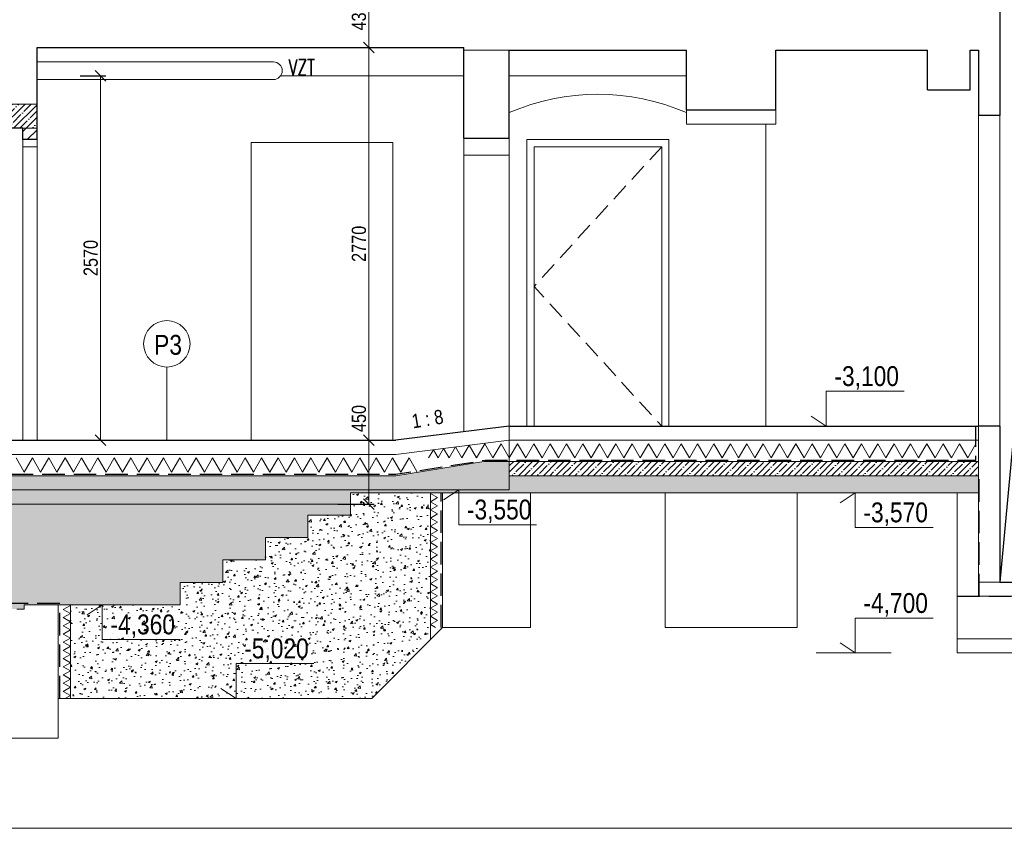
# Model space of a CAD drawing. Header units: millimetres. Extents: x -300958 to -108039, y 30118 to 292543.
# Tile 10 of 256: x -225995 to -219051, y 38432 to 44134. Entities that reach past the tile are written whole.
import ezdxf
from ezdxf.enums import TextEntityAlignment as Align

# ---------------------------------------------------------------- set-up
doc = ezdxf.new("R2010")
doc.units = ezdxf.units.MM
doc.header["$MEASUREMENT"] = 0
for name, pattern in [('DGN Style 2', [879.857395, 527.914437, -351.942958]), ('DGN Style 3', [888.558256, 634.684469, -253.873788]), ('HIDDEN', [0.375, 0.25, -0.125])]:
    doc.linetypes.add(name, pattern=pattern)
doc.layers.get('0').update_dxf_attribs({"lineweight": 13})
doc.layers.get('Defpoints').update_dxf_attribs({"color": 3, "lineweight": 13})
for name, color, linetype, lineweight in [('dims', 7, 'Continuous', 9), ('ETAPY', 7, 'Continuous', 0), ('legenda', 7, 'Continuous', 13), ('Materiály', 1, 'Continuous', 13), ('navrh', 1, 'Continuous', 9), ('RAMECEK', 7, 'Continuous', 0), ('schody', 7, 'Continuous', 13), ('tenka', 7, 'Continuous', 13), ('výškové kóty', 7, 'Continuous', 13), ('walls', 7, 'Continuous', 13)]:
    doc.layers.add(name, color=color, linetype=linetype, lineweight=lineweight)
doc.styles.add('STYLE-0', font='ARIALN.TTF')
doc.styles.add('Style-Arial', font='arial.ttf')
doc.dimstyles.new('arch', dxfattribs={"dimscale": 50, "dimtxt": 2.5, "dimasz": 2.5, "dimexe": 1.25, "dimexo": 0.9, "dimtad": 1, "dimdec": 0, "dimtxsty": 'STYLE-0', "dimblk": 'ARCHTICK', "dimcen": 2.5, "dimadec": 0, "dimazin": 0, "dimtfac": 1, "dimtdec": 0, "dimtmove": 2, "dimatfit": 3, "dimldrblk": 'ARCHTICK', "dimfxl": 0, "dimarcsym": 0})
pattern_1 = [(50, (0, 0), (143.452037, -12.550427), [15, -165]), (355, (0, 0), (-27.75027, 150.43843), [12, -132]), (100.4514, (11.95, -1.05), (115.70188, 137.88791), [12.74804, -140.22842]), (46.1842, (0, 40), (213.44821, -33.1038), [22.5, -247.5]), (96.6356, (17.79, 37.24), (186.93254, 194.82357), [19.12206, -210.3426]), (351.1842, (0, 40), (186.93239, 194.82372), [18, -198]), (21, (20, 30), (119.38141, -80.52378), [15, -165]), (326, (20, 30), (48.66307, 145.03001), [12, -132]), (71.4514, (29.95, 23.29), (168.044526, 64.5061), [12.74804, -140.22842]), (37.5, (0, 0), (2.431971, 66.578771), [0, -130.4, 0, -134, 0, -132.5]), (7.5, (0, 0), (52.613907, 78.882342), [0, -76.4, 0, -127.4, 0, -50.5]), (327.5, (-44.6, 0), (106.764487, -4.510974), [0, -50, 0, -156, 0, -207]), (317.5, (-64.6, 0), (116.637234, 20.020996), [0, -65, 0, -103.6, 0, -147])]

# ---------------------------------------------------------------- blocks, each defined once
blk = doc.blocks.new('_ArchTick')
at = {"color": 0, "linetype": 'ByBlock', "flags": 128}
blk.add_lwpolyline([(-0.5, -0.5), (0.5, 0.5)], dxfattribs=at)
blk = doc.blocks.new('*D901')
at = {"layer": 'Defpoints', "color": 0, "linetype": 'Continuous'}
for p in [(-225643.7, 43738.8), (-225719.3, 41168.8), (-225424.3, 41168.8)]:
    blk.add_point(p, dxfattribs=at)
at = {"layer": 'dims', "color": 0, "linetype": 'Continuous', "lineweight": -2}
for p, q in [((-225568.7, 43738.8), (-225386.8, 43738.8)), ((-225644.3, 41168.8), (-225386.8, 41168.8))]:
    blk.add_line(p, q, dxfattribs=at)
at = {"layer": 'dims', "linetype": 'Continuous', "lineweight": 0}
blk.add_line((-225424.3, 43738.8), (-225424.3, 41168.8), dxfattribs=at)
at = {"layer": 'dims', "linetype": 'Continuous', "lineweight": 0, "xscale": 75, "yscale": 75, "zscale": 75}
for p, rotation in [((-225424.3, 43738.8), 90), ((-225424.3, 41168.8), 270)]:
    blk.add_blockref('_ArchTick', p, dxfattribs=dict(at, rotation=rotation))
at = {"layer": 'dims', "color": 0, "linetype": 'Continuous', "insert": (-225494.1, 42453.8), "char_height": 100, "attachment_point": 5, "rotation": 90, "style": 'STYLE-0'}
blk.add_mtext('2570', dxfattribs=at)
blk = doc.blocks.new('*D931')
at = {"layer": 'Defpoints', "color": 0, "linetype": 'Continuous'}
for p in [(-223929.6, 43938.8), (-223929.6, 41168.8), (-223532.6, 41168.8)]:
    blk.add_point(p, dxfattribs=at)
at = {"layer": 'dims', "color": 0, "linetype": 'Continuous', "lineweight": -2}
for p, q in [((-223854.6, 43938.8), (-223495.1, 43938.8)), ((-223854.6, 41168.8), (-223495.1, 41168.8))]:
    blk.add_line(p, q, dxfattribs=at)
at = {"layer": 'dims', "linetype": 'Continuous', "lineweight": 0}
blk.add_line((-223532.6, 43938.8), (-223532.6, 41168.8), dxfattribs=at)
at = {"layer": 'dims', "linetype": 'Continuous', "lineweight": 0, "xscale": 75, "yscale": 75, "zscale": 75}
for p, rotation in [((-223532.6, 43938.8), 90), ((-223532.6, 41168.8), 270)]:
    blk.add_blockref('_ArchTick', p, dxfattribs=dict(at, rotation=rotation))
at = {"layer": 'dims', "color": 0, "linetype": 'Continuous', "insert": (-223602.4, 42553.8), "char_height": 100, "attachment_point": 5, "rotation": 90, "style": 'STYLE-0'}
blk.add_mtext('2770', dxfattribs=at)
blk = doc.blocks.new('*D930')
at = {"layer": 'Defpoints', "color": 0, "linetype": 'Continuous'}
for p in [(-223929.6, 44368.8), (-223929.6, 43938.8), (-223532.6, 43938.8)]:
    blk.add_point(p, dxfattribs=at)
at = {"layer": 'dims', "color": 0, "linetype": 'Continuous', "lineweight": -2}
for p, q in [((-223854.6, 44368.8), (-223495.1, 44368.8)), ((-223854.6, 43938.8), (-223495.1, 43938.8))]:
    blk.add_line(p, q, dxfattribs=at)
at = {"layer": 'dims', "linetype": 'Continuous', "lineweight": 0}
blk.add_line((-223532.6, 44368.8), (-223532.6, 43938.8), dxfattribs=at)
at = {"layer": 'dims', "linetype": 'Continuous', "lineweight": 0, "xscale": 75, "yscale": 75, "zscale": 75}
for p, rotation in [((-223532.6, 44368.8), 90), ((-223532.6, 43938.8), 270)]:
    blk.add_blockref('_ArchTick', p, dxfattribs=dict(at, rotation=rotation))
at = {"layer": 'dims', "color": 0, "linetype": 'Continuous', "insert": (-223602.4, 44153.8), "char_height": 100, "attachment_point": 5, "rotation": 90, "style": 'STYLE-0'}
blk.add_mtext('430', dxfattribs=at)
blk = doc.blocks.new('*D932')
at = {"layer": 'Defpoints', "color": 0, "linetype": 'Continuous'}
for p in [(-223752, 41168.8), (-223827.6, 40718.8), (-223532.6, 40718.8)]:
    blk.add_point(p, dxfattribs=at)
at = {"layer": 'dims', "color": 0, "linetype": 'Continuous', "lineweight": -2}
for p, q in [((-223677, 41168.8), (-223495.1, 41168.8)), ((-223752.6, 40718.8), (-223495.1, 40718.8))]:
    blk.add_line(p, q, dxfattribs=at)
at = {"layer": 'dims', "linetype": 'Continuous', "lineweight": 0}
blk.add_line((-223532.6, 41168.8), (-223532.6, 40718.8), dxfattribs=at)
at = {"layer": 'dims', "linetype": 'Continuous', "lineweight": 0, "xscale": 75, "yscale": 75, "zscale": 75}
for p, rotation in [((-223532.6, 41168.8), 90), ((-223532.6, 40718.8), 270)]:
    blk.add_blockref('_ArchTick', p, dxfattribs=dict(at, rotation=rotation))
at = {"layer": 'dims', "color": 0, "linetype": 'Continuous', "insert": (-223602.4, 41321.8), "char_height": 100, "attachment_point": 5, "rotation": 90, "style": 'STYLE-0'}
blk.add_mtext('450', dxfattribs=at)

msp = doc.modelspace()

# ---------------------------------------------------------------- hatches: boundary and pattern name
at = {"layer": 'Materiály', "linetype": 'Continuous'}
h = msp.add_hatch(dxfattribs=at)
h.set_pattern_fill('AR-SAND', color=256, scale=25, style=0)
h.set_pattern_definition([(37.5, (0, 0), (-1.574834, 48.170594), [0, -38, 0, -42.5, 0, -40.625]), (7.5, (0, 0), (44.244418, 70.553652), [0, -20.5, 0, -34.25, 0, -13.125]), (327.5, (-30.75, 0), (77.8535465, 0.141476), [0, -12.5, 0, -45, 0, -58.75]), (317.5, (-30.75, 0), (75.153165, 21.94189), [0, -6.25, 0, -29.5, 0, -33.75])])
h.paths.add_polyline_path([(-219232.6, 40918.8), (-222367.6, 40918.8), (-222367.6, 40798.8), (-219232.6, 40798.8)])
h.paths.add_polyline_path([(-222367.6, 40918.8), (-222542.6, 40918.8), (-222542.6, 40818.8), (-222898.7, 40818.8), (-222898.7, 40798.8), (-222367.6, 40798.8)])
h.paths.add_polyline_path([(-222898.7, 40818.8), (-226502.6, 40818.8), (-226502.6, 40718.8), (-223662.6, 40718.8), (-223662.6, 40798.8), (-222928.9, 40798.8)])
h.paths.add_polyline_path([(-222898.7, 40818.8), (-222928.9, 40798.8), (-222898.7, 40798.8)], flags=17)
h.paths.add_polyline_path([(-226502.6, 40818.8), (-229732.6, 40818.8), (-229732.6, 40718.8), (-226502.6, 40718.8)])
h.paths.add_polyline_path([(-229732.6, 40818.8), (-229982.6, 40818.8), (-229982.6, 40718.8), (-229732.6, 40718.8)])
h.paths.add_polyline_path([(-228618.5, 40586.4), (-228618.5, 40820.6), (-228466.4, 40820.6), (-228466.4, 40586.4)], flags=9)
h.paths.add_polyline_path([(-218115.5, 46156.5), (-218115.5, 46451.1), (-217963.3, 46451.1), (-217963.3, 46156.5)], flags=9)
h.paths.add_polyline_path([(-217865.5, 49448.5), (-217865.5, 49799.1), (-217713.3, 49799.1), (-217713.3, 49448.5)], flags=9)
h.paths.add_polyline_path([(-218115.5, 42671.5), (-218115.5, 42966.1), (-217963.3, 42966.1), (-217963.3, 42671.5)], flags=9)
h.paths.add_polyline_path([(-218115.5, 40575.3), (-218115.5, 40862.2), (-217963.3, 40862.2), (-217963.3, 40575.3)], flags=9)
h.paths.add_polyline_path([(-218136.8, 39800.3), (-218136.8, 40031.2), (-217984.6, 40031.2), (-217984.6, 39800.3)], flags=9)
h.paths.add_polyline_path([(-227176.8, 42400.8), (-227176.8, 42696.8), (-227024.7, 42696.8), (-227024.7, 42400.8)], flags=9)
h.paths.add_polyline_path([(-228618.5, 42400.8), (-228618.5, 42696.8), (-228466.4, 42696.8), (-228466.4, 42400.8)], flags=9)
h.paths.add_polyline_path([(-225570.1, 42355.8), (-225570.1, 42651.8), (-225418, 42651.8), (-225418, 42355.8)], flags=9)
h.paths.add_polyline_path([(-228618.5, 40138.1), (-228618.5, 40369), (-228466.4, 40369), (-228466.4, 40138.1)], flags=9)
h.paths.add_polyline_path([(-223678.5, 45816.5), (-223678.5, 46111.1), (-223526.3, 46111.1), (-223526.3, 45816.5)], flags=9)
h.paths.add_polyline_path([(-223678.5, 42455.8), (-223678.5, 42751.8), (-223526.3, 42751.8), (-223526.3, 42455.8)], flags=9)
h.paths.add_polyline_path([(-223678.5, 44036.7), (-223678.5, 44270.9), (-223526.3, 44270.9), (-223526.3, 44036.7)], flags=9)
h.paths.add_polyline_path([(-223678.5, 41315.7), (-223678.5, 41549.9), (-223526.3, 41549.9), (-223526.3, 41315.7)], flags=9)
h.paths.add_polyline_path([(-227074.3, 39380.3), (-227074.3, 39611.2), (-226922.2, 39611.2), (-226922.2, 39380.3)], flags=9)
h.paths.add_polyline_path([(-225483.3, 56100.3), (-224845.8, 56100.3), (-224845.8, 55862), (-225483.3, 55862)], flags=9)
h.paths.add_polyline_path([(-217799.5, 56100.3), (-217162, 56100.3), (-217162, 55862), (-217799.5, 55862)], flags=9)
h.paths.add_polyline_path([(-222994.5, 41275.8), (-222724.1, 41320.6), (-222749.2, 41471.7), (-223019.5, 41426.9)], flags=9)
h.paths.add_polyline_path([(-224212.8, 59339.5), (-222728.2, 59339.5), (-222728.2, 58991.3), (-224212.8, 58991.3)], flags=9)
h.paths.add_polyline_path([(-230100.7, 59346.6), (-228890.4, 59346.6), (-228890.3, 58998.4), (-230100.7, 58998.4)], flags=9)
h.paths.add_polyline_path([(-227728.3, 39096.1), (-227216.5, 39096.1), (-227216.5, 38857.8), (-227728.3, 38857.8)], flags=9)
h.paths.add_polyline_path([(-229521.5, 42668.8), (-228646.4, 42668.8), (-228646.4, 42177.8), (-229521.5, 42177.8)], flags=9)
h.paths.add_polyline_path([(-229322, 39948.7), (-228810.3, 39948.7), (-228810.3, 39710.5), (-229322, 39710.5)], flags=9)
h.paths.add_polyline_path([(-229285, 39872.4), (-227602.3, 39872.5), (-227602.3, 39524.3), (-229285, 39524.3)], flags=9)
h.paths.add_polyline_path([(-231871.2, 39605.7), (-230192.3, 39605.7), (-230192.3, 38829), (-231871.2, 38829)], flags=9)
h.paths.add_polyline_path([(-229212.6, 39430.4), (-228112.8, 39430.4), (-228112.8, 38939.4), (-229212.6, 38939.4)], flags=9)
h.paths.add_polyline_path([(-233846.9, 39398.6), (-232194.7, 39398.7), (-232194.7, 39050.5), (-233846.9, 39050.5)], flags=9)
h.paths.add_polyline_path([(-229098.4, 54999.1), (-228349.1, 54999.2), (-228349.1, 54793.9), (-229098.4, 54793.8)], flags=9)
h.paths.add_polyline_path([(-229098.4, 55194.7), (-228379.6, 55194.8), (-228379.6, 54989.5), (-229098.4, 54989.4)], flags=9)
h.paths.add_polyline_path([(-211403.8, 40426), (-207613.8, 40426), (-207613.8, 40280), (-211403.8, 40280)], flags=9)
h.paths.add_polyline_path([(-206340.2, 40408.8), (-205613.8, 40408.8), (-205613.8, 40276.4), (-206340.2, 40276.4)], flags=9)
h.paths.add_polyline_path([(-211944.7, 52318), (-208955.3, 52318), (-208955.3, 52112.7), (-211944.6, 52112.6)], flags=9)
h.paths.add_polyline_path([(-212402.3, 52316.9), (-212270.1, 52316.9), (-212270.1, 52111.6), (-212402.3, 52111.6)], flags=9)
h.paths.add_polyline_path([(-212399.3, 52662.7), (-210098.7, 52662.9), (-210098.7, 52433.7), (-212399.3, 52433.6)], flags=9)
h.paths.add_polyline_path([(-220630.7, 56606.8), (-220295.6, 56606.8), (-220295.6, 56393.9), (-220630.7, 56393.9)], flags=9)
h.paths.add_polyline_path([(-223459.2, 56606.8), (-223124.1, 56606.8), (-223124.1, 56393.9), (-223459.2, 56393.9)], flags=9)
h.paths.add_polyline_path([(-227896.5, 56606.8), (-227561.4, 56606.8), (-227561.4, 56393.9), (-227896.5, 56393.9)], flags=9)
h.paths.add_polyline_path([(-212960.2, 39626), (-207707.7, 39626), (-207707.7, 39449.1), (-212960.2, 39449.1)], flags=9)
h.paths.add_polyline_path([(-224446.6, 39806.1), (-223934.8, 39806.1), (-223934.8, 39567.8), (-224446.6, 39567.8)], flags=9)
h.paths.add_polyline_path([(-232371.6, 57607.3), (-232121.2, 57607.3), (-232121.2, 57392.4), (-232371.6, 57392.4)], flags=9)
h.paths.add_polyline_path([(-222875.9, 40785.2), (-222364.2, 40785.2), (-222364.2, 40546.9), (-222875.9, 40546.9)], flags=9)
h.paths.add_polyline_path([(-222765.6, 57706.6), (-222510.3, 57706.6), (-222510.3, 57493.7), (-222765.6, 57493.7)], flags=9)
h.paths.add_polyline_path([(-219976.4, 54526.6), (-219743.2, 54526.6), (-219743.2, 54316.1), (-219976.4, 54316.1)], flags=9)
h.paths.add_polyline_path([(-234807.9, 41176.1), (-234296.1, 41176.1), (-234296.1, 40937.8), (-234807.9, 40937.8)], flags=9)
h.paths.add_polyline_path([(-230316.5, 54706.6), (-230083.2, 54706.6), (-230083.2, 54496.1), (-230316.5, 54496.1)], flags=9)
h.paths.add_polyline_path([(-222765.6, 54656.6), (-222532.4, 54656.6), (-222532.4, 54446.1), (-222765.6, 54446.1)], flags=9)
h.paths.add_polyline_path([(-225469.3, 51678), (-224951.4, 50215.3), (-225305.9, 50089.8), (-225823.8, 51552.5)], flags=9)
h.paths.add_polyline_path([(-224953.9, 47502.8), (-223579.2, 46845.2), (-223741.5, 46506), (-225116.2, 47163.6)], flags=9)
h.paths.add_polyline_path([(-222744.2, 58941.1), (-222105.4, 58941.1), (-222105.4, 58702.8), (-222744.2, 58702.8)], flags=9)
h.paths.add_polyline_path([(-215943.5, 44706.8), (-214705.1, 44706.8), (-214705.1, 44492), (-215943.5, 44492)], flags=9)
h.paths.add_polyline_path([(-215922.4, 44486.1), (-215410.6, 44486.1), (-215410.6, 44247.8), (-215922.4, 44247.8)], flags=9)
h.paths.add_polyline_path([(-212583.5, 43296.6), (-206340.8, 43296.8), (-206340.8, 43091.4), (-212583.5, 43091.3)], flags=9)
h.paths.add_polyline_path([(-211884.3, 45150.9), (-210798.1, 45150.9), (-210798.1, 45035.8), (-211884.3, 45035.8)], flags=9)
h.paths.add_polyline_path([(-212583.9, 41696.2), (-208047.8, 41696.2), (-208047.8, 41490.9), (-212583.9, 41490.8)], flags=9)
h.paths.add_polyline_path([(-212583.9, 41890.3), (-205727.7, 41890.4), (-205727.7, 41685.1), (-212583.9, 41684.9)], flags=9)
h.paths.add_polyline_path([(-212583.5, 42083.9), (-206291.2, 42084.1), (-206291.2, 41878.7), (-212583.5, 41878.6)], flags=9)
h.paths.add_polyline_path([(-212583.5, 42298.8), (-205719.8, 42298.9), (-205719.8, 42093.6), (-212583.5, 42093.5)], flags=9)
h.paths.add_polyline_path([(-212583.5, 42498.8), (-206659.3, 42498.9), (-206659.3, 42293.6), (-212583.5, 42293.5)], flags=9)
h.paths.add_polyline_path([(-212583.5, 42698.8), (-205800.6, 42698.9), (-205800.6, 42493.6), (-212583.5, 42493.5)], flags=9)
h.paths.add_polyline_path([(-212583.5, 42898.8), (-205891.3, 42898.9), (-205891.3, 42693.6), (-212583.5, 42693.5)], flags=9)
h.paths.add_polyline_path([(-212583.5, 43098.8), (-205573.6, 43098.9), (-205573.6, 42893.6), (-212583.5, 42893.5)], flags=9)
h.paths.add_polyline_path([(-212573.1, 43911), (-210695.1, 43911.1), (-210695.1, 43682), (-212573.1, 43681.8)], flags=9)
h.paths.add_polyline_path([(-212583.5, 43499), (-205582.7, 43499.1), (-205582.7, 43293.8), (-212583.5, 43293.6)], flags=9)
h.paths.add_polyline_path([(-212583.5, 43699), (-205754.1, 43699.1), (-205754.1, 43493.8), (-212583.5, 43493.6)], flags=9)
h.paths.add_polyline_path([(-211884, 46664.7), (-211108, 46664.7), (-211108, 46549.6), (-211884, 46549.6)], flags=9)
h.paths.add_polyline_path([(-211884.1, 46291), (-211034.2, 46291), (-211034.2, 46158.3), (-211884.1, 46158.3)], flags=9)
h.paths.add_polyline_path([(-211884.3, 45632.8), (-209796.3, 45632.8), (-209796.3, 45335.4), (-211884.3, 45335.4)], flags=9)
h.paths.add_polyline_path([(-211884.2, 46006.5), (-210395.8, 46006.5), (-210395.8, 45729.8), (-211884.2, 45729.8)], flags=9)
h.paths.add_polyline_path([(-211884, 47038.4), (-210639, 47038.4), (-210639, 46905.7), (-211884, 46905.7)], flags=9)
h.paths.add_polyline_path([(-212528.4, 47501.1), (-210602.8, 47501.2), (-210602.8, 47272), (-212528.4, 47271.9)], flags=9)
h.paths.add_polyline_path([(-234504.8, 39526.1), (-233993, 39526.1), (-233993, 39287.8), (-234504.8, 39287.8)], flags=9)
h.paths.add_polyline_path([(-233114.3, 40874.9), (-232589.7, 40874.9), (-232589.7, 40669.5), (-233114.3, 40669.5)], flags=9)
h.paths.add_polyline_path([(-225389.8, 39975.2), (-224878.1, 39975.2), (-224878.1, 39736.9), (-225389.8, 39736.9)], flags=9)
h.paths.add_polyline_path([(-220079.8, 40765.2), (-219568, 40765.2), (-219568, 40526.9), (-220079.8, 40526.9)], flags=9)
h.paths.add_polyline_path([(-228214.4, 39945.2), (-227702.6, 39945.2), (-227702.6, 39706.9), (-228214.4, 39706.9)], flags=9)
h.paths.add_polyline_path([(-229353, 46153.4), (-229129.3, 46153.4), (-229129.3, 45948.1), (-229353, 45948.1)], flags=9)
h.paths.add_polyline_path([(-229101.5, 45719.1), (-226775, 45719), (-226775, 45513.7), (-229101.5, 45513.8)], flags=9)
h.paths.add_polyline_path([(-229112.9, 46370.7), (-226775, 46370.6), (-226775, 46165.3), (-229112.9, 46165.3)], flags=9)
h.paths.add_polyline_path([(-215953.6, 41926.8), (-214723.9, 41926.8), (-214723.9, 41712), (-215953.6, 41712)], flags=9)
h.paths.add_polyline_path([(-215963.8, 41706.1), (-215452, 41706.1), (-215452, 41467.8), (-215963.8, 41467.8)], flags=9)
h.paths.add_polyline_path([(-234012.5, 43127.9), (-233811.8, 43132.3), (-233807.3, 42927), (-234008, 42922.6)], flags=9)
h.paths.add_polyline_path([(-235655.8, 43597.5), (-234388.3, 43597.6), (-234388.3, 43392.2), (-235655.8, 43392.2)], flags=9)
h.paths.add_polyline_path([(-234259.8, 56606.8), (-233693.9, 56606.8), (-233693.9, 56358.2), (-234259.8, 56358.2)], flags=9)
h.paths.add_polyline_path([(-234259.8, 56386.1), (-233622.3, 56386.1), (-233622.3, 56147.8), (-234259.8, 56147.8)], flags=9)
h.paths.add_polyline_path([(-233571.2, 43395.1), (-233325, 43395.1), (-233325, 43182.1), (-233571.2, 43182.1)], flags=9)
h.paths.add_polyline_path([(-218007.4, 61282.7), (-217166.6, 61282.7), (-217166.6, 60934.5), (-218007.4, 60934.5)], flags=9)
h.paths.add_polyline_path([(-224774, 61282.7), (-223933.3, 61282.7), (-223933.3, 60934.5), (-224774, 60934.5)], flags=9)
h.paths.add_polyline_path([(-234075.4, 44078.9), (-233813.7, 44078.9), (-233813.7, 43873.6), (-234075.4, 43873.6)], flags=9)
h.paths.add_polyline_path([(-234075.4, 44296.1), (-233889.9, 44296.1), (-233889.9, 44090.7), (-234075.4, 44090.7)], flags=9)
h.paths.add_polyline_path([(-235655.8, 44078.9), (-234289.3, 44078.9), (-234289.3, 43873.6), (-235655.8, 43873.6)], flags=9)
h.paths.add_polyline_path([(-235655.8, 44296.1), (-234194, 44296.1), (-234194, 44090.8), (-235655.8, 44090.7)], flags=9)
h.paths.add_polyline_path([(-234075.4, 44513.3), (-233889.9, 44513.3), (-233889.9, 44307.9), (-234075.4, 44307.9)], flags=9)
h.paths.add_polyline_path([(-235655.8, 44513.3), (-234681.7, 44513.3), (-234681.7, 44308), (-235655.8, 44307.9)], flags=9)
h.paths.add_polyline_path([(-235785.4, 44866.2), (-235539.2, 44866.2), (-235539.2, 44656.2), (-235785.4, 44656.2)], flags=9)
h.paths.add_polyline_path([(-228354.8, 46805), (-226775, 46805), (-226775, 46599.7), (-228354.8, 46599.7)], flags=9)
h.paths.add_polyline_path([(-229240.8, 46805), (-229127.6, 46805), (-229127.6, 46599.7), (-229240.8, 46599.7)], flags=9)
h.paths.add_polyline_path([(-226873.1, 47320.6), (-226627.7, 47320.6), (-226627.7, 47110), (-226873.1, 47110)], flags=9)
h.paths.add_polyline_path([(-229278.9, 47022.2), (-229127.6, 47022.2), (-229127.6, 46816.8), (-229278.9, 46816.8)], flags=9)
h.paths.add_polyline_path([(-229379.6, 45936.2), (-229129.3, 45936.2), (-229129.3, 45730.9), (-229379.6, 45730.9)], flags=9)
h.paths.add_polyline_path([(-227878.6, 45936.3), (-226775, 45936.2), (-226775, 45730.9), (-227878.6, 45730.9)], flags=9)
h.paths.add_polyline_path([(-227124.3, 46153.4), (-226775, 46153.4), (-226775, 45948.1), (-227124.3, 45948.1)], flags=9)
h.paths.add_polyline_path([(-228236.7, 46587.8), (-226775, 46587.8), (-226775, 46382.5), (-228236.7, 46382.5)], flags=9)
h.paths.add_polyline_path([(-229036.1, 45501.9), (-226778.1, 45501.9), (-226778.1, 45296.6), (-229036.1, 45296.5)], flags=9)
h.paths.add_polyline_path([(-229017.4, 45284.7), (-226805.2, 45284.7), (-226805.2, 45079.4), (-229017.4, 45079.3)], flags=9)
h.paths.add_polyline_path([(-229377.9, 45284.7), (-229127.6, 45284.7), (-229127.6, 45079.3), (-229377.9, 45079.3)], flags=9)
h.paths.add_polyline_path([(-229377.9, 45501.9), (-229127.6, 45501.9), (-229127.6, 45296.5), (-229377.9, 45296.5)], flags=9)
h.paths.add_polyline_path([(-229236.9, 46587.8), (-229127.6, 46587.8), (-229127.6, 46382.5), (-229237, 46382.5)], flags=9)
h.paths.add_polyline_path([(-229240.8, 45719), (-229127.6, 45719), (-229127.6, 45513.7), (-229240.8, 45513.7)], flags=9)
h.paths.add_polyline_path([(-228709.1, 47022.2), (-226775, 47022.2), (-226775, 46816.8), (-228709.1, 46816.9)], flags=9)
h.paths.add_polyline_path([(-229377.9, 46370.6), (-229127.6, 46370.6), (-229127.6, 46165.3), (-229377.9, 46165.3)], flags=9)
h.paths.add_polyline_path([(-230281.6, 41946.8), (-230036.3, 41946.8), (-230036.3, 41736.3), (-230281.6, 41736.3)], flags=9)
h.paths.add_polyline_path([(-225071.7, 42046.8), (-224825.5, 42046.8), (-224825.5, 41833.9), (-225071.7, 41833.9)], flags=9)
h.paths.add_polyline_path([(-216440.4, 57388.8), (-215794, 57388.8), (-215794, 57183.5), (-216440.4, 57183.5)], flags=9)
h.paths.add_polyline_path([(-218704.2, 59776.1), (-218066.7, 59776.1), (-218066.7, 59537.8), (-218704.2, 59537.8)], flags=9)
h.paths.add_polyline_path([(-227540.8, 61663.4), (-226903.3, 61663.4), (-226903.3, 61425.1), (-227540.8, 61425.1)], flags=9)
h.paths.add_polyline_path([(-230082.8, 61183.8), (-229445.3, 61183.8), (-229445.3, 60945.5), (-230082.8, 60945.5)], flags=9)
h.paths.add_polyline_path([(-221795.9, 56100.3), (-221158.4, 56100.3), (-221158.4, 55862), (-221795.9, 55862)], flags=9)
h.paths.add_polyline_path([(-216092.7, 54751.1), (-214947.1, 54751.1), (-214947.1, 54545.8), (-216092.7, 54545.8)], flags=9)
h.paths.add_polyline_path([(-223347.4, 51527.2), (-222095.2, 50658.8), (-222309.5, 50349.8), (-223561.7, 51218.2)], flags=9)
h.paths.add_polyline_path([(-231266.1, 47456.3), (-229952, 46684.6), (-230142.4, 46360.4), (-231456.5, 47132)], flags=9)
h.paths.add_polyline_path([(-212960.2, 39860.2), (-207827.6, 39860.2), (-207827.6, 39683.2), (-212960.2, 39683.2)], flags=9)
h.paths.add_polyline_path([(-205897.1, 39234.1), (-205613.8, 39234.1), (-205613.8, 39120), (-205897.1, 39120)], flags=9)
h.paths.add_polyline_path([(-212951.3, 40126), (-209962.4, 40126), (-209962.4, 39979.7), (-212951.3, 39979.7)], flags=9)
h.paths.add_polyline_path([(-209332.7, 40726), (-205613.8, 40726), (-205613.8, 40579.7), (-209332.7, 40579.7)], flags=9)
h.paths.add_polyline_path([(-209715.7, 40926), (-205632.2, 40926), (-205632.2, 40779.7), (-209715.7, 40779.7)], flags=9)
h.paths.add_polyline_path([(-207451.3, 40126), (-207002.2, 40126), (-207002.2, 39993.3), (-207451.3, 39993.3)], flags=9)
h.paths.add_polyline_path([(-207451.3, 39251.3), (-206949, 39251.3), (-206949, 39118.6), (-207451.3, 39118.6)], flags=9)
h.paths.add_polyline_path([(-207451.3, 38951.3), (-206583.2, 38951.3), (-206583.2, 38818.6), (-207451.3, 38818.6)], flags=9)
h.paths.add_polyline_path([(-205802.5, 38934.6), (-205607.6, 38934.6), (-205607.6, 38782.4), (-205802.5, 38782.4)], flags=9)
h.paths.add_polyline_path([(-207451.3, 40408.8), (-207057.4, 40408.8), (-207057.4, 40295), (-207451.3, 40295)], flags=9)
h.paths.add_polyline_path([(-212951.3, 39251.3), (-212494.7, 39251.3), (-212494.7, 39118.6), (-212951.3, 39118.6)], flags=9)
h.paths.add_polyline_path([(-212951.3, 40408.8), (-212389.4, 40408.8), (-212389.4, 40293.7), (-212951.3, 40293.7)], flags=9)
h.paths.add_polyline_path([(-212951.3, 40908.8), (-212231.3, 40908.8), (-212231.3, 40793.7), (-212951.3, 40793.7)], flags=9)
h.paths.add_polyline_path([(-207083.8, 40111.1), (-205665.8, 40111.1), (-205665.8, 39742.6), (-207083.8, 39742.6)], flags=9)
h.paths.add_polyline_path([(-212963.9, 39061), (-210629.7, 39061), (-210629.7, 38839.8), (-212963.9, 38839.8)], flags=9)
h.paths.add_polyline_path([(-223048.5, 61571.2), (-222336.1, 61571.2), (-222336.1, 61324.9), (-223048.5, 61324.9)], flags=9)
h.paths.add_polyline_path([(-223048.5, 61350.4), (-222410.9, 61350.4), (-222410.9, 61112.1), (-223048.5, 61112.1)], flags=9)
h.paths.add_polyline_path([(-227733.4, 59870.8), (-227448.4, 60037.6), (-227344.7, 59860.4), (-227629.7, 59693.6)], flags=9)
h.paths.add_polyline_path([(-218637.6, 41946.8), (-218152.4, 41946.8), (-218152.4, 41736.3), (-218637.6, 41736.3)], flags=9)
h.paths.add_polyline_path([(-218722.8, 41726.1), (-218211, 41726.1), (-218211, 41487.8), (-218722.8, 41487.8)], flags=9)
h.paths.add_polyline_path([(-218637.6, 45046.8), (-218143.6, 45046.8), (-218143.6, 44836.3), (-218637.6, 44836.3)], flags=9)
h.paths.add_polyline_path([(-218722.8, 44826.1), (-218159.4, 44826.1), (-218159.4, 44587.8), (-218722.8, 44587.8)], flags=9)
h.paths.add_polyline_path([(-218722.8, 56296.1), (-218085.2, 56296.1), (-218085.2, 56057.8), (-218722.8, 56057.8)], flags=9)
h.paths.add_polyline_path([(-218722.8, 56516.8), (-218213.5, 56516.8), (-218213.5, 56306.8), (-218722.8, 56306.8)], flags=9)
h.paths.add_polyline_path([(-218722.8, 52906.8), (-218218.1, 52906.8), (-218218.1, 52693.9), (-218722.8, 52693.9)], flags=9)
h.paths.add_polyline_path([(-218637.6, 48916.8), (-218130.9, 48916.8), (-218130.9, 48706.3), (-218637.6, 48706.3)], flags=9)
h.paths.add_polyline_path([(-218722.8, 52686.1), (-218174.4, 52686.1), (-218174.4, 52447.8), (-218722.8, 52447.8)], flags=9)
h.paths.add_polyline_path([(-218722.8, 48696.1), (-218174.4, 48696.1), (-218174.4, 48457.8), (-218722.8, 48457.8)], flags=9)
h.paths.add_polyline_path([(-234970, 43183.1), (-234458.3, 43183.1), (-234458.3, 42944.8), (-234970, 42944.8)], flags=9)
h.paths.add_polyline_path([(-222692.2, 56296.1), (-222054.7, 56296.1), (-222054.7, 56057.8), (-222692.2, 56057.8)], flags=9)
h.paths.add_polyline_path([(-222692.2, 56516.8), (-222182.9, 56516.8), (-222182.9, 56306.8), (-222692.2, 56306.8)], flags=9)
h.paths.add_polyline_path([(-231290, 51524.2), (-229952, 50738.4), (-230142.4, 50414.2), (-231480.4, 51199.9)], flags=9)
h.paths.add_polyline_path([(-220079.8, 40126.1), (-219568, 40126.1), (-219568, 39887.8), (-220079.8, 39887.8)], flags=9)
h.paths.add_polyline_path([(-228354.7, 48516.1), (-227806.4, 48516.1), (-227806.4, 48277.8), (-228354.7, 48277.8)], flags=9)
h.paths.add_polyline_path([(-227012.9, 52486.1), (-226464.5, 52486.1), (-226464.5, 52247.8), (-227012.9, 52247.8)], flags=9)
h.paths.add_polyline_path([(-230335.5, 52956.8), (-230088.9, 52956.8), (-230088.9, 52743.9), (-230335.5, 52743.9)], flags=9)
h.paths.add_polyline_path([(-222783.5, 52913.4), (-222536.9, 52913.4), (-222536.9, 52700.5), (-222783.5, 52700.5)], flags=9)
h.paths.add_polyline_path([(-218820.6, 40626.1), (-218308.8, 40626.1), (-218308.8, 40387.8), (-218820.6, 40387.8)], flags=9)
h.paths.add_polyline_path([(-227728.3, 41946.8), (-227243.2, 41946.8), (-227243.2, 41736.3), (-227728.3, 41736.3)], flags=9)
h.paths.add_polyline_path([(-227728.3, 41726.1), (-227216.5, 41726.1), (-227216.5, 41487.8), (-227728.3, 41487.8)], flags=9)
h.paths.add_polyline_path([(-227728.3, 52866.8), (-227223.6, 52866.8), (-227223.6, 52653.9), (-227728.3, 52653.9)], flags=9)
h.paths.add_polyline_path([(-229001, 48916.8), (-228494.4, 48916.8), (-228494.4, 48706.3), (-229001, 48706.3)], flags=9)
h.paths.add_polyline_path([(-228329.7, 45046.8), (-227835.8, 45046.8), (-227835.8, 44836.3), (-228329.7, 44836.3)], flags=9)
h.paths.add_polyline_path([(-227728.3, 52646.1), (-227179.9, 52646.1), (-227179.9, 52407.8), (-227728.3, 52407.8)], flags=9)
h.paths.add_polyline_path([(-229001, 48696.1), (-228452.7, 48696.1), (-228452.7, 48457.8), (-229001, 48457.8)], flags=9)
h.paths.add_polyline_path([(-228329.7, 44826.1), (-227766.4, 44826.1), (-227766.4, 44587.8), (-228329.7, 44587.8)], flags=9)
at = {"layer": 'Materiály', "linetype": 'Continuous', "lineweight": 0}
h = msp.add_hatch(dxfattribs=at)
h.set_pattern_fill('ANSI35', color=256, scale=250, style=0)
h.paths.add_polyline_path([(-226502.6, 43538.8), (-226502.6, 43368.8), (-225972.6, 43368.8), (-225872.6, 43368.8), (-225872.6, 43538.8)])
at = {"layer": 'Materiály', "linetype": 'Continuous'}
h = msp.add_hatch(dxfattribs=at)
h.set_pattern_fill('ANSI31', color=256, scale=500, style=0)
h.paths.add_polyline_path([(-225872.6, 43368.8), (-225972.6, 43368.8), (-225972.6, 43288.8), (-225872.6, 43288.8)])
at = {"layer": 'Materiály', "linetype": 'Continuous', "lineweight": 0}
h = msp.add_hatch(dxfattribs=at)
h.set_pattern_fill('ANSI35', color=256, scale=250, style=0)
h.paths.add_polyline_path([(-222542.6, 40818.8), (-222542.6, 41018.8), (-222722.6, 41018.8), (-223342.6, 40918.8), (-226502.6, 40918.8), (-226502.6, 40818.8)])
h.paths.add_polyline_path([(-229732.6, 40918.8), (-229732.6, 40818.8), (-226502.6, 40818.8), (-226502.6, 40918.8)])
h.paths.add_polyline_path([(-229982.6, 40918.8), (-229982.6, 40818.8), (-229732.6, 40818.8), (-229732.6, 40918.8)])
h.paths.add_polyline_path([(-232457.6, 40918.8), (-232457.6, 40818.8), (-229982.6, 40818.8), (-229982.6, 40918.8)])
h.paths.add_polyline_path([(-232457.6, 40918.8), (-232498.5, 40918.8), (-232477, 40818.8), (-232457.6, 40818.8)])
h = msp.add_hatch(dxfattribs=at)
h.set_pattern_fill('ANSI35', color=256, scale=250, style=0)
h.paths.add_polyline_path([(-222367.6, 40918.8), (-222367.6, 41018.8), (-222542.6, 41018.8), (-222542.6, 40918.8)])
h.paths.add_polyline_path([(-219232.6, 40918.8), (-219232.6, 41018.8), (-222367.6, 41018.8), (-222367.6, 40918.8)])
at = {"layer": 'Materiály', "linetype": 'Continuous'}
h = msp.add_hatch(dxfattribs=at)
h.set_pattern_fill('AR-CONC', color=256, scale=20, style=0)
h.set_pattern_definition(pattern_1)
h.paths.add_polyline_path([(-232258.5, 40480.3), (-232258.5, 40767.2), (-232106.3, 40767.2), (-232106.3, 40480.3)], flags=24)
h.paths.add_polyline_path([(-228618.5, 40586.4), (-228618.5, 40820.6), (-228466.4, 40820.6), (-228466.4, 40586.4)], flags=9)
h.paths.add_polyline_path([(-228618.5, 40138.1), (-228618.5, 40369), (-228466.4, 40369), (-228466.4, 40138.1)], flags=24)
h.paths.add_polyline_path([(-223662.6, 40718.8), (-232457.6, 40718.8), (-232457.6, 39978.8), (-225962.6, 39978.8), (-225962.6, 40008.8), (-224862.6, 40008.8), (-224862.6, 40166.8), (-224562.6, 40166.8), (-224562.6, 40324.8), (-224262.6, 40324.8), (-224262.6, 40482.8), (-223962.6, 40482.8), (-223962.6, 40640.8), (-223662.6, 40640.8)])
h = msp.add_hatch(dxfattribs=at)
h.set_pattern_fill('AR-CONC', color=256, scale=20, style=0)
h.set_pattern_definition(pattern_1)
h.paths.add_polyline_path([(-223962.6, 40482.8), (-224262.6, 40482.8), (-224262.6, 40324.8), (-224562.6, 40324.8), (-224562.6, 40198.8), (-224562.6, 40166.8), (-224862.6, 40166.8), (-224862.6, 40008.8), (-225637.6, 40008.8), (-225637.6, 39348.8), (-223512.6, 39348.8), (-223097.6, 39763.8), (-223097.6, 40798.8), (-223662.6, 40798.8), (-223662.6, 40640.8), (-223962.6, 40640.8), (-223962.6, 40518.8)])
h.paths.add_polyline_path([(-225389.8, 39975.2), (-224878.1, 39975.2), (-224878.1, 39736.9), (-225389.8, 39736.9)], flags=24)
h.paths.add_polyline_path([(-224446.6, 39806.1), (-223934.8, 39806.1), (-223934.8, 39567.8), (-224446.6, 39567.8)], flags=24)

# ---------------------------------------------------------------- linework, layer by layer
at = {"layer": 'ETAPY', "linetype": 'Continuous', "lineweight": 30}
msp.add_line((-217332.6, 59078.8), (-219082.6, 40168.8), dxfattribs=at)
at = {"layer": 'legenda', "linetype": 'Continuous', "lineweight": 0}
msp.add_line((-224957.6, 41685.3), (-224957.6, 41168.8), dxfattribs=at)
msp.add_circle((-224957.6, 41849.1), 163.8, dxfattribs=at)
at = {"layer": 'Materiály', "linetype": 'Continuous'}
for p, q in [((-225872.6, 43837.2), (-224206.1, 43837.2)), ((-225872.6, 43712.2), (-224206.1, 43712.2)), ((-222542.6, 41168.8), (-223342.6, 41068.8)), ((-223342.6, 40918.8), (-222722.6, 41018.8)), ((-223512.6, 39348.8), (-223012.6, 39848.8)), ((-225722.6, 39348.8), (-223512.6, 39348.8))]:
    msp.add_line(p, q, dxfattribs=at)
at = {"layer": 'Materiály', "linetype": 'DGN Style 3', "lineweight": 30, "ltscale": 0.25}
for p, q in [((-219227.6, 40068.8), (-219227.6, 40938.8)), ((-223022.6, 39848.8), (-223022.6, 40798.8)), ((-219382.6, 40068.8), (-217082.6, 40068.8)), ((-225712.6, 40018.8), (-226662.6, 40018.8)), ((-225712.6, 39348.8), (-225712.6, 40008.8))]:
    msp.add_line(p, q, dxfattribs=at)
at = {"layer": 'Materiály', "linetype": 'DGN Style 3', "lineweight": 30, "ltscale": 0.25, "flags": 128}
for points in [[(-222712.6, 41028.8), (-219252.6, 41028.8), (-219252.6, 41268.8)], [(-232500.7, 40928.8), (-223342.6, 40928.8), (-222712.6, 41028.8)]]:
    msp.add_lwpolyline(points, dxfattribs=at)
at = {"layer": 'Materiály', "linetype": 'Continuous', "flags": 128}
for points in [[(-223043.9, 41043.8), (-223005.1, 41111)], [(-222966.3, 41043.8), (-223005.1, 41111)], [(-222966.3, 41043.8), (-222921.5, 41121.4)], [(-222876.7, 41043.8), (-222921.5, 41121.4)], [(-222876.7, 41043.8), (-222824.9, 41133.5)], [(-222773.1, 41043.8), (-222824.9, 41133.5)], [(-222773.1, 41043.8), (-222715.3, 41143.8), (-222657.6, 41043.8), (-222599.9, 41143.8), (-222542.1, 41043.8), (-222484.4, 41143.8), (-222426.7, 41043.8), (-222368.9, 41143.8), (-222311.2, 41043.8), (-222253.4, 41143.8), (-222195.7, 41043.8), (-222138, 41143.8), (-222138, 41143.8)], [(-221502.9, 41043.8), (-221560.6, 41143.8), (-221618.4, 41043.8), (-221676.1, 41143.8), (-221733.8, 41043.8), (-221791.6, 41143.8), (-221849.3, 41043.8), (-221907, 41143.8), (-221964.8, 41043.8), (-222022.5, 41143.8), (-222080.2, 41043.8), (-222138, 41143.8), (-222138, 41143.8)], [(-221502.9, 41043.8), (-221502.9, 41043.8), (-221445.2, 41143.8), (-221387.4, 41043.8), (-221329.7, 41143.8), (-221272, 41043.8), (-221214.2, 41143.8), (-221156.5, 41043.8), (-221098.7, 41143.8), (-221041, 41043.8), (-220983.3, 41143.8), (-220925.5, 41043.8), (-220867.8, 41143.8), (-220810.1, 41043.8), (-220752.3, 41143.8), (-220694.6, 41043.8), (-220636.9, 41143.8), (-220579.1, 41043.8), (-220521.4, 41143.8), (-220463.7, 41043.8), (-220405.9, 41143.8), (-220348.2, 41043.8), (-220290.5, 41143.8), (-220232.7, 41043.8), (-220175, 41143.8), (-220117.3, 41043.8), (-220059.5, 41143.8), (-220001.8, 41043.8), (-219944, 41143.8), (-219886.3, 41043.8), (-219828.6, 41143.8), (-219770.8, 41043.8), (-219713.1, 41143.8), (-219655.4, 41043.8), (-219597.6, 41143.8), (-219539.9, 41043.8), (-219482.2, 41143.8), (-219424.4, 41043.8), (-219366.7, 41143.8), (-219309, 41043.8), (-219251.2, 41143.8), (-219251.2, 41143.8), (-219251.2, 41143.8), (-219251.2, 41143.8)], [(-226020.7, 41043.8), (-225963, 40943.8), (-225905.2, 41043.8), (-225847.5, 40943.8), (-225789.8, 41043.8), (-225732, 40943.8), (-225674.3, 41043.8), (-225616.6, 40943.8), (-225558.8, 41043.8), (-225501.1, 40943.8), (-225443.4, 41043.8), (-225385.6, 40943.8), (-225327.9, 41043.8), (-225270.2, 40943.8), (-225212.4, 41043.8), (-225154.7, 40943.8), (-225097, 41043.8), (-225039.2, 40943.8), (-224981.5, 41043.8), (-224923.7, 40943.8), (-224866, 41043.8), (-224808.3, 40943.8), (-224750.5, 41043.8), (-224692.8, 40943.8), (-224635.1, 41043.8), (-224577.3, 40943.8), (-224519.6, 41043.8), (-224461.9, 40943.8), (-224404.1, 41043.8), (-224346.4, 40943.8), (-224288.7, 41043.8), (-224230.9, 40943.8), (-224173.2, 41043.8), (-224115.5, 40943.8), (-224057.7, 41043.8), (-224057.7, 41043.8)], [(-223191.7, 40943.8), (-223249.4, 41043.8), (-223307.2, 40943.8), (-223364.9, 41043.8), (-223422.6, 40943.8), (-223480.4, 41043.8), (-223538.1, 40943.8), (-223595.8, 41043.8), (-223653.6, 40943.8), (-223711.3, 41043.8), (-223769, 40943.8), (-223826.8, 41043.8), (-223884.5, 40943.8), (-223942.3, 41043.8), (-224000, 40943.8), (-224057.7, 41043.8), (-224057.7, 41043.8)], [(-223111, 41043.8), (-223077.5, 41101.9)], [(-223043.9, 41043.8), (-223077.5, 41101.9)], [(-223061.8, 40426.1), (-223097.6, 40446.8), (-223047.6, 40475.7), (-223097.6, 40504.5), (-223047.6, 40533.4), (-223097.6, 40562.3), (-223047.6, 40591.1), (-223097.6, 40620), (-223047.6, 40648.9), (-223097.6, 40677.7), (-223047.6, 40706.6), (-223097.6, 40735.5), (-223047.6, 40764.4), (-223097.6, 40793.2), (-223088, 40798.8)], [(-223061.8, 39848.8), (-223097.6, 39869.5), (-223047.6, 39898.3), (-223097.6, 39927.2), (-223047.6, 39956.1), (-223097.6, 39984.9), (-223047.6, 40013.8), (-223097.6, 40042.7), (-223047.6, 40071.5), (-223097.6, 40100.4), (-223047.6, 40129.3), (-223097.6, 40158.1), (-223047.6, 40187), (-223097.6, 40215.9), (-223047.6, 40244.7), (-223097.6, 40273.6), (-223047.6, 40302.5), (-223097.6, 40331.3), (-223047.6, 40360.2), (-223097.6, 40389.1), (-223047.6, 40417.9), (-223097.6, 40446.8), (-223047.6, 40475.7), (-223053, 40478.8)], [(-225673.4, 39348.8), (-225637.6, 39369.5), (-225687.6, 39398.3), (-225637.6, 39427.2), (-225687.6, 39456.1), (-225637.6, 39484.9), (-225687.6, 39513.8), (-225637.6, 39542.7), (-225687.6, 39571.5), (-225637.6, 39600.4), (-225687.6, 39629.3), (-225637.6, 39658.1), (-225687.6, 39687), (-225637.6, 39715.9), (-225687.6, 39744.7), (-225637.6, 39773.6), (-225687.6, 39802.5), (-225637.6, 39831.3), (-225687.6, 39860.2), (-225637.6, 39889.1), (-225687.6, 39917.9), (-225637.6, 39946.8), (-225687.6, 39975.7), (-225637.6, 40004.5), (-225644.9, 40008.8)]]:
    msp.add_lwpolyline(points, dxfattribs=at)
at = {"layer": 'navrh', "linetype": 'Continuous', "lineweight": 30}
for p, q in [((-225872.6, 43288.8), (-225872.6, 43538.8)), ((-225972.6, 43368.8), (-226502.6, 43368.8)), ((-225972.6, 43288.8), (-225972.6, 43368.8)), ((-225872.6, 43288.8), (-225972.6, 43288.8)), ((-222542.6, 41268.8), (-223342.6, 41168.8)), ((-222542.6, 41268.8), (-219232.6, 41268.8)), ((-227972.6, 41168.8), (-223342.6, 41168.8))]:
    msp.add_line(p, q, dxfattribs=at)
at = {"layer": 'navrh', "linetype": 'Continuous'}
for p, q in [((-225972.6, 41168.8), (-225972.6, 43288.8)), ((-225872.6, 41168.8), (-225872.6, 43288.8)), ((-224362.6, 41168.8), (-224362.6, 43268.8)), ((-224362.6, 43268.8), (-223362.6, 43268.8)), ((-223362.6, 41168.8), (-223362.6, 43268.8)), ((-225872.6, 43238.8), (-225972.6, 43238.8)), ((-219232.6, 41168.8), (-222542.6, 41168.8)), ((-223342.6, 41068.8), (-227972.6, 41068.8)), ((-219232.6, 41018.8), (-222722.6, 41018.8)), ((-223342.6, 40918.8), (-232498.5, 40918.8)), ((-219232.6, 40918.8), (-222542.6, 40918.8)), ((-222542.6, 40818.8), (-232477, 40818.8)), ((-223097.6, 40798.8), (-223097.6, 39763.8)), ((-223662.6, 40718.8), (-232457.6, 40718.8)), ((-225637.6, 40008.8), (-225637.6, 39348.8))]:
    msp.add_line(p, q, dxfattribs=at)
at = {"layer": 'navrh', "linetype": 'Continuous', "flags": 128}
for points in [[(-222417.6, 41268.8), (-222417.6, 43288.8), (-221417.6, 43288.8), (-221417.6, 41268.8)], [(-222367.6, 41268.8), (-222367.6, 43238.8), (-221467.6, 43238.8), (-221467.6, 41268.8)]]:
    msp.add_lwpolyline(points, dxfattribs=at)
at = {"layer": 'navrh', "linetype": 'Continuous'}
msp.add_arc((-224206.1, 43774.7), 62.5, 270, 90, dxfattribs=at)
at = {"layer": 'RAMECEK', "linetype": 'Continuous', "lineweight": 0, "flags": 128}
msp.add_lwpolyline([(-236732.6, 38432.5), (-205232.6, 38432.5), (-205232.6, 63182.5), (-236732.6, 63182.5)], close=True, dxfattribs=at)
at = {"layer": 'tenka', "linetype": 'Continuous'}
for p, q in [((-222542.6, 43918.8), (-222862.6, 43918.8)), ((-224155, 43738.8), (-222862.6, 43738.8)), ((-222542.6, 43738.8), (-221292.6, 43738.8)), ((-226502.6, 43538.8), (-225872.6, 43538.8)), ((-225872.6, 43538.8), (-226502.6, 43538.8)), ((-222862.6, 41228.8), (-222862.6, 43438.8)), ((-222542.6, 41268.8), (-222542.6, 43438.8)), ((-219232.6, 43458.8), (-219232.6, 41268.8)), ((-219082.6, 41268.8), (-219082.6, 43458.8)), ((-225972.6, 43368.8), (-225872.6, 43368.8)), ((-220732.6, 43398.8), (-220732.6, 41268.8)), ((-222862.6, 43178.8), (-222862.6, 43298.8)), ((-222862.6, 43178.8), (-222542.6, 43178.8)), ((-222542.6, 41268.8), (-222542.6, 40818.8)), ((-219232.6, 41268.8), (-219232.6, 40168.8)), ((-219232.6, 41268.8), (-219232.6, 40168.8)), ((-223662.6, 40798.8), (-219232.6, 40798.8)), ((-223012.6, 40796.8), (-223012.6, 39848.8)), ((-222392.6, 40796.8), (-222392.6, 39848.8)), ((-221442.6, 39848.8), (-221442.6, 40798.8)), ((-220512.6, 39848.8), (-220512.6, 40798.8)), ((-219382.6, 39668.8), (-219382.6, 40798.8)), ((-219232.6, 40168.8), (-219232.6, 40068.8)), ((-219232.6, 40168.8), (-219082.6, 40168.8)), ((-219382.6, 40068.8), (-217082.6, 40068.8)), ((-225962.6, 40008.8), (-225962.6, 39978.8)), ((-225722.6, 40008.8), (-225722.6, 39068.8)), ((-223012.6, 39848.8), (-222392.6, 39848.8)), ((-221442.6, 39848.8), (-220512.6, 39848.8)), ((-219382.6, 39768.8), (-217082.6, 39768.8)), ((-219382.6, 39668.8), (-216732.2, 39668.8)), ((-225722.6, 39068.8), (-226652.6, 39068.8))]:
    msp.add_line(p, q, dxfattribs=at)
at = {"layer": 'tenka', "linetype": 'DGN Style 2', "ltscale": 0.1}
msp.add_line((-225962.6, 39978.8), (-232457.6, 39978.8), dxfattribs=at)
at = {"layer": 'tenka', "linetype": 'Continuous', "flags": 128}
for points in [[(-221292.6, 43498.8), (-221292.6, 43398.8), (-220662.6, 43398.8), (-220662.6, 43498.8)], [(-223662.6, 40798.8), (-223662.6, 40640.8), (-223962.6, 40640.8), (-223962.6, 40518.8)], [(-223962.6, 40518.8), (-223962.6, 40482.8), (-224262.6, 40482.8), (-224262.6, 40324.8), (-224562.6, 40324.8), (-224562.6, 40198.8), (-224562.6, 40198.8), (-224562.6, 40198.8)], [(-224862.6, 40008.8), (-224862.6, 40166.8), (-224562.6, 40166.8), (-224562.6, 40198.8), (-224562.6, 40198.8)], [(-224862.6, 40008.8), (-225962.6, 40008.8)]]:
    msp.add_lwpolyline(points, dxfattribs=at)
at = {"layer": 'tenka', "linetype": 'HIDDEN', "ltscale": 500, "flags": 128}
msp.add_lwpolyline([(-221467.6, 43238.8), (-222367.6, 42253.8), (-221467.6, 41268.8)], dxfattribs=at)
at = {"layer": 'tenka', "linetype": 'Continuous'}
msp.add_arc((-221917.6, 42041.4), 1567.4, 66.50003, 113.49997, dxfattribs=at)
at = {"layer": 'výškové kóty', "linetype": 'DGN Style 2', "lineweight": 0}
msp.add_line((-220376.9, 39668.8), (-219828.2, 39668.8), dxfattribs=at)
at = {"layer": 'výškové kóty', "linetype": 'Continuous'}
msp.add_line((-224719.3, 39348.8), (-224219.3, 39348.8), dxfattribs=at)
at = {"layer": 'výškové kóty', "linetype": 'Continuous', "lineweight": 0, "flags": 128}
for points in [[(-219758.3, 41514.2), (-220306.9, 41514.2), (-220306.9, 41268.8), (-220413.4, 41339.2)], [(-222350, 40573.3), (-222898.7, 40573.3), (-222898.7, 40818.8), (-223005.1, 40748.3)], [(-219553.8, 40553.3), (-220102.5, 40553.3), (-220102.5, 40798.8), (-220209, 40728.3)], [(-224863.9, 39763.3), (-225412.6, 39763.3), (-225412.6, 40008.8), (-225519, 39938.3)], [(-219553.8, 39914.2), (-220102.5, 39914.2), (-220102.5, 39668.8), (-220209, 39739.2)], [(-223920.6, 39594.2), (-224469.3, 39594.2), (-224469.3, 39348.8), (-224575.8, 39419.2)]]:
    msp.add_lwpolyline(points, dxfattribs=at)
at = {"layer": 'walls', "linetype": 'Continuous', "lineweight": 30}
for p, q in [((-219082.6, 44368.8), (-219082.6, 43458.8)), ((-225872.6, 43538.8), (-225872.6, 43938.8)), ((-225872.6, 43938.8), (-222862.6, 43938.8)), ((-222862.6, 43298.8), (-222862.6, 43938.8)), ((-222542.6, 43298.8), (-222542.6, 43918.8)), ((-222542.6, 43918.8), (-221292.6, 43918.8)), ((-221292.6, 43498.8), (-221292.6, 43918.8)), ((-220662.6, 43498.8), (-220662.6, 43918.8)), ((-220662.6, 43918.8), (-219592.6, 43918.8)), ((-219592.6, 43638.8), (-219592.6, 43918.8)), ((-219292.6, 43638.8), (-219292.6, 43918.8)), ((-219292.6, 43918.8), (-219232.6, 43918.8)), ((-219232.6, 43918.8), (-219232.6, 43458.8)), ((-219592.6, 43638.8), (-219292.6, 43638.8)), ((-221292.6, 43498.8), (-220662.6, 43498.8)), ((-219082.6, 43458.8), (-219232.6, 43458.8)), ((-222862.6, 43298.8), (-222542.6, 43298.8)), ((-219082.6, 41268.8), (-219232.6, 41268.8)), ((-219082.6, 41268.8), (-219082.6, 40168.8)), ((-219082.6, 40168.8), (-217332.6, 40168.8))]:
    msp.add_line(p, q, dxfattribs=at)

# ---------------------------------------------------------------- texts
at = {"layer": 'legenda', "linetype": 'Continuous', "lineweight": 0, "insert": (-224098.2, 43798.4), "char_height": 112, "attachment_point": 4, "rotation": 0.00909, "line_spacing_factor": 0.803213, "style": 'Style-Arial'}
msp.add_mtext('{\\Fromans|c238;\\W0.71429;VZT}', dxfattribs=at)
at = {"layer": 'legenda', "linetype": 'Continuous', "lineweight": 0, "insert": (-224948.6, 41911.8), "char_height": 140, "width": 226.665, "attachment_point": 2, "style": 'STYLE-0'}
msp.add_mtext('P3', dxfattribs=at)
at = {"layer": 'schody', "linetype": 'Continuous', "lineweight": 0, "style": 'STYLE-0'}
msp.add_text('1 : 8', height=100, rotation=9.40981, dxfattribs=at).set_placement((-223119.1, 41319.5), align=Align.MIDDLE_CENTER)
at = {"layer": 'výškové kóty', "linetype": 'Continuous', "lineweight": 0, "char_height": 140, "width": 1046.843, "attachment_point": 1, "style": 'STYLE-0'}
for s, insert in [('-3,100', (-220249.2, 41691.1)), ('-3,550', (-222840.9, 40750.2)), ('-3,570', (-220044.8, 40730.2)), ('-4,700', (-220044.8, 40091.1)), ('-4,360', (-225354.8, 39940.2)), ('-5,020', (-224411.6, 39771.1))]:
    msp.add_mtext(s, dxfattribs=dict(at, insert=insert))

# ---------------------------------------------------------------- dimensions: what is measured, and where the dimension line sits
at = {"layer": 'dims', "linetype": 'Continuous'}
for base, p1, p2, picture, middle in [((-223532.6, 43938.8), (-223929.6, 44368.8), (-223929.6, 43938.8), '*D930', (-223602.4, 44153.8)), ((-223532.6, 41168.8), (-223929.6, 43938.8), (-223929.6, 41168.8), '*D931', (-223602.4, 42553.8)), ((-225424.3, 41168.8), (-225643.7, 43738.8), (-225719.3, 41168.8), '*D901', (-225494.1, 42453.8))]:
    dim = msp.add_linear_dim(base=base, p1=p1, p2=p2, angle=90, dimstyle='arch', override={"dimtxt": 2, "dimasz": 1.5, "dimexe": 0.75, "dimexo": 1.5, "dimgap": 0.375, "dimcen": 0.05, "dimclrd": 256, "dimlwd": 0}, dxfattribs=at)
    dim.commit()
    dim.dimension.update_dxf_attribs({"geometry": picture, "text_midpoint": middle})
dim = msp.add_linear_dim(base=(-223532.6, 40718.8), p1=(-223752, 41168.8), p2=(-223827.6, 40718.8), angle=90, dimstyle='arch', override={"dimtxt": 2, "dimasz": 1.5, "dimexe": 0.75, "dimexo": 1.5, "dimgap": 0.375, "dimcen": 0.05, "dimclrd": 256, "dimlwd": 0}, dxfattribs=at)
dim.commit()
dim.dimension.update_dxf_attribs({"geometry": '*D932', "text_midpoint": (-223602.4, 41321.8), "dimtype": 160})

doc.saveas('drawing.dxf')
